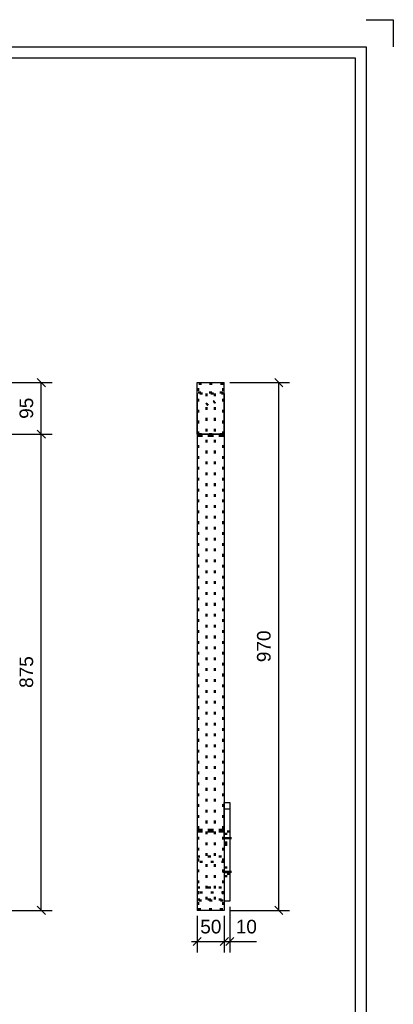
# Model space of a CAD drawing. Header units: millimetres. Extents: x -34 to 386, y -803 to -506.
# Tile 7 of 7: x 317 to 386, y -687 to -506. Entities that reach past the tile are written whole.
import ezdxf

# ---------------------------------------------------------------- set-up
doc = ezdxf.new("R2010")
doc.units = ezdxf.units.MM
doc.linetypes.add('DOT', pattern=[2, 0.5, -1.5])
doc.linetypes.add('STRICHPUNKT2', pattern=[18.5, 10, -4, 0.5, -4])
doc.layers.get('0').update_dxf_attribs({"linetype": 'CONTINUOUS'})
doc.layers.add('DIM49', color=4, linetype='CONTINUOUS')
doc.layers.add('TXT_DIM49', color=2, linetype='CONTINUOUS')
doc.layers.add('LE_ALL', color=7, linetype='CONTINUOUS', lineweight=50)
doc.styles.add('ARIAL', font='arial.ttf')

# ---------------------------------------------------------------- blocks, each defined once
blk = doc.blocks.new('DINA3_00002', base_point=(378.52, -796.13))
for p, q in [((380.52, -511.13), (380.52, -798.13)), ((-27.48, -513.13), (378.52, -513.13)), ((378.52, -513.13), (378.52, -796.13))]:
    blk.add_line(p, q)
for points in [[(380.52, -506.13), (385.52, -506.13), (385.52, -511.13)], [(-29.48, -798.13), (-29.48, -511.13), (380.52, -511.13)]]:
    blk.add_lwpolyline(points)
blk = doc.blocks.new('_ZBL0013_00001')
blk.add_blockref('DINA3_00002', (378.52, -796.13))
blk = doc.blocks.new('_D24', base_point=(319.38, -628.94))
at = {"layer": 'DIM49', "color": 1}
for p, q in [((300.49, -582.29), (322.88, -582.29)), ((321.63, -583.04), (320.13, -581.54)), ((320.88, -669.83), (320.88, -582.29)), ((320.13, -669.08), (321.63, -670.58)), ((229.6, -669.83), (322.88, -669.83))]:
    blk.add_line(p, q, dxfattribs=at)
at = {"layer": 'TXT_DIM49', "style": 'ARIAL'}
blk.add_text('875', height=2.5, rotation=90.0002, dxfattribs=at).set_placement((319.38, -628.94))
blk = doc.blocks.new('_D25', base_point=(319.38, -579.48))
at = {"layer": 'DIM49', "color": 1}
for p, q in [((288.82, -572.83), (322.88, -572.83)), ((321.63, -573.58), (320.13, -572.08)), ((320.88, -582.29), (320.88, -572.83)), ((300.49, -582.29), (322.88, -582.29)), ((320.13, -581.54), (321.63, -583.04))]:
    blk.add_line(p, q, dxfattribs=at)
at = {"layer": 'TXT_DIM49', "style": 'ARIAL'}
blk.add_text('95', height=2.5, rotation=90.0002, dxfattribs=at).set_placement((319.38, -579.48))
blk = doc.blocks.new('Koker 50x20x2 EN 10219-2_00172', base_point=(287.75, -573.03))
for name, p in [('_D25', (319.38, -579.48)), ('_D24', (319.38, -628.94))]:
    blk.add_blockref(name, p)
blk = doc.blocks.new('Koker 50x20x2 EN 10219-2_00171')
blk.add_blockref('Koker 50x20x2 EN 10219-2_00172', (287.75, -573.03))
blk = doc.blocks.new('Traphek_00170')
blk.add_blockref('Koker 50x20x2 EN 10219-2_00171', (0, 0))
blk = doc.blocks.new('00 begane grond_00169')
blk.add_blockref('Traphek_00170', (0, 0))
blk = doc.blocks.new('Duplex_00168')
blk.add_blockref('00 begane grond_00169', (0, 0))
blk = doc.blocks.new('Assen_00167')
blk.add_blockref('Duplex_00168', (0, 0))
blk = doc.blocks.new('_A3D0031_00166')
blk.add_blockref('Assen_00167', (0, 0))
blk = doc.blocks.new('_ANS0031_00165')
blk.add_blockref('_A3D0031_00166', (0, 0))
blk = doc.blocks.new('Koker 50x20x2 EN 10219-2_00240', base_point=(354.29, -573.03))
blk.add_line((349.49, -572.83), (354.49, -572.83))
at = {"layer": 'LE_ALL', "color": 3, "linetype": 'DOT'}
for p, q in [((354.29, -573.03), (349.69, -573.03)), ((354.49, -574.83), (349.49, -574.83)), ((349.69, -574.63), (354.29, -574.63))]:
    blk.add_line(p, q, dxfattribs=at)
blk = doc.blocks.new('Koker 50x20x2 EN 10219-2_00239')
blk.add_blockref('Koker 50x20x2 EN 10219-2_00240', (354.29, -573.03))
blk = doc.blocks.new('_D74', base_point=(362.99, -624.21))
at = {"layer": 'DIM49', "color": 1}
for p, q in [((355.49, -572.83), (366.49, -572.83)), ((365.24, -573.58), (363.74, -572.08)), ((364.49, -669.83), (364.49, -572.83)), ((363.74, -669.08), (365.24, -670.58)), ((355.49, -669.83), (366.49, -669.83))]:
    blk.add_line(p, q, dxfattribs=at)
at = {"layer": 'TXT_DIM49', "style": 'ARIAL'}
blk.add_text('970', height=2.5, rotation=90.0002, dxfattribs=at).set_placement((362.99, -624.21))
blk = doc.blocks.new('_D75', base_point=(350.07, -674.06))
at = {"layer": 'DIM49', "color": 1}
for p, q in [((349.49, -670.83), (349.49, -677.56)), ((354.49, -670.83), (354.49, -677.56)), ((350.24, -674.81), (348.74, -676.31)), ((353.74, -676.31), (355.24, -674.81)), ((349.49, -675.56), (354.49, -675.56))]:
    blk.add_line(p, q, dxfattribs=at)
at = {"layer": 'TXT_DIM49', "style": 'ARIAL'}
blk.add_text('50', height=2.5, dxfattribs=at).set_placement((350.07, -674.06))
blk = doc.blocks.new('_D76', base_point=(356.59, -674.06))
at = {"layer": 'DIM49', "color": 1}
for p, q in [((355.49, -669.16), (355.49, -677.56)), ((354.49, -670.83), (354.49, -677.56)), ((353.74, -676.31), (355.24, -674.81)), ((356.24, -674.81), (354.74, -676.31)), ((348.49, -675.56), (360.43, -675.56))]:
    blk.add_line(p, q, dxfattribs=at)
at = {"layer": 'TXT_DIM49', "style": 'ARIAL'}
blk.add_text('10', height=2.5, dxfattribs=at).set_placement((356.59, -674.06))
blk = doc.blocks.new('Koker 50x20x2 EN 10219-2_00242', base_point=(354.29, -668.03))
blk.add_line((354.49, -669.83), (349.49, -669.83))
at = {"layer": 'LE_ALL', "color": 3, "linetype": 'DOT'}
for p, q in [((349.49, -667.83), (354.49, -667.83)), ((354.29, -668.03), (349.69, -668.03)), ((349.69, -669.63), (354.29, -669.63))]:
    blk.add_line(p, q, dxfattribs=at)
for name, p in [('_D74', (362.99, -624.21)), ('_D76', (356.59, -674.06)), ('_D75', (350.07, -674.06))]:
    blk.add_blockref(name, p)
blk = doc.blocks.new('Koker 50x20x2 EN 10219-2_00241')
blk.add_blockref('Koker 50x20x2 EN 10219-2_00242', (354.29, -668.03))
blk = doc.blocks.new('Koker 50x20x2 EN 10219-2_00244', base_point=(349.69, -655.08))
at = {"layer": 'LE_ALL', "color": 3, "linetype": 'DOT'}
for p, q in [((354.49, -655.05), (349.49, -655.05)), ((349.69, -655.08), (354.29, -655.08)), ((349.49, -655.35), (354.49, -655.35)), ((354.29, -655.32), (349.69, -655.32))]:
    blk.add_line(p, q, dxfattribs=at)
blk = doc.blocks.new('Koker 50x20x2 EN 10219-2_00243')
blk.add_blockref('Koker 50x20x2 EN 10219-2_00244', (349.69, -655.08))
blk = doc.blocks.new('Koker 50x20x2 EN 10219-2_00246', base_point=(349.49, -667.83))
for p, q in [((349.49, -582.29), (349.49, -669.83)), ((354.49, -582.29), (349.49, -582.29)), ((354.49, -582.29), (354.49, -669.83)), ((354.49, -669.83), (349.49, -669.83))]:
    blk.add_line(p, q)
at = {"layer": 'LE_ALL', "color": 3, "linetype": 'DOT'}
for p, q in [((349.49, -582.58), (354.49, -582.58)), ((349.69, -582.32), (349.69, -669.63)), ((349.69, -582.32), (354.29, -582.32)), ((354.29, -582.55), (349.69, -582.55)), ((354.29, -582.32), (354.29, -669.63)), ((349.49, -667.83), (354.49, -667.83)), ((354.29, -668.03), (349.69, -668.03)), ((349.69, -669.63), (354.29, -669.63))]:
    blk.add_line(p, q, dxfattribs=at)
blk = doc.blocks.new('Koker 50x20x2 EN 10219-2_00245')
blk.add_blockref('Koker 50x20x2 EN 10219-2_00246', (349.49, -667.83))
blk = doc.blocks.new('Koker 50x20x2 EN 10219-2_00248', base_point=(354.49, -655.35))
at = {"layer": 'LE_ALL', "color": 3, "linetype": 'DOT'}
for p, q in [((349.49, -655.05), (354.49, -655.05)), ((354.29, -655.08), (349.69, -655.08)), ((354.49, -655.35), (349.49, -655.35)), ((349.69, -655.32), (354.29, -655.32))]:
    blk.add_line(p, q, dxfattribs=at)
blk = doc.blocks.new('Koker 50x20x2 EN 10219-2_00247')
blk.add_blockref('Koker 50x20x2 EN 10219-2_00248', (354.49, -655.35))
blk = doc.blocks.new('Koker 50x20x2 EN 10219-2_00250', base_point=(354.49, -574.83))
for p, q in [((349.49, -572.83), (354.49, -572.83)), ((349.49, -582.29), (349.49, -572.83)), ((354.49, -582.29), (354.49, -572.83)), ((349.49, -582.29), (354.49, -582.29))]:
    blk.add_line(p, q)
at = {"layer": 'LE_ALL', "color": 3, "linetype": 'DOT'}
for p, q in [((354.29, -573.03), (349.69, -573.03)), ((349.69, -582.32), (349.69, -573.03)), ((354.29, -582.32), (354.29, -573.03)), ((354.49, -574.83), (349.49, -574.83)), ((349.69, -574.63), (354.29, -574.63)), ((354.49, -582.58), (349.49, -582.58)), ((354.29, -582.32), (349.69, -582.32)), ((349.69, -582.55), (354.29, -582.55))]:
    blk.add_line(p, q, dxfattribs=at)
blk = doc.blocks.new('Koker 50x20x2 EN 10219-2_00249')
blk.add_blockref('Koker 50x20x2 EN 10219-2_00250', (354.49, -574.83))
blk = doc.blocks.new('Massieve as 15_00253', base_point=(351.24, -576.6))
at = {"layer": 'LE_ALL', "color": 3, "linetype": 'DOT'}
for p, q in [((351.24, -667.83), (351.24, -576.6)), ((352.74, -667.83), (352.74, -576.6))]:
    blk.add_line(p, q, dxfattribs=at)
for start_param, end_param in [(0, 3.141593), (3.141593, 6.283185)]:
    blk.add_ellipse((351.99, -576.6), major_axis=(0.75, 0), ratio=0.62932, start_param=start_param, end_param=end_param, dxfattribs=at)
blk = doc.blocks.new('Massieve as 15_00252')
blk.add_blockref('Massieve as 15_00253', (351.24, -576.6))
blk = doc.blocks.new('Massieve as 15_00255', base_point=(351.24, -574.83))
at = {"layer": 'LE_ALL', "color": 3, "linetype": 'DOT'}
for p, q in [((351.24, -574.83), (351.24, -576.6)), ((352.74, -574.83), (352.74, -576.6))]:
    blk.add_line(p, q, dxfattribs=at)
blk = doc.blocks.new('Massieve as 15_00254')
blk.add_blockref('Massieve as 15_00255', (351.24, -574.83))
blk = doc.blocks.new('Lamellen_00251')
for name in ['Massieve as 15_00254', 'Massieve as 15_00252']:
    blk.add_blockref(name, (0, 0))
blk = doc.blocks.new('_00260', base_point=(354.19, -662.76))
at = {"layer": 'LE_ALL', "color": 1, "linetype": 'STRICHPUNKT2'}
for p, q in [((354.19, -656.55), (355.79, -656.55)), ((354.19, -662.76), (355.79, -662.76))]:
    blk.add_line(p, q, dxfattribs=at)
blk = doc.blocks.new('_00259')
blk.add_blockref('_00260', (354.19, -662.76))
blk = doc.blocks.new('Plaatwerk D_ 10_00257')
blk.add_blockref('_00259', (0, 0))
blk = doc.blocks.new('Baluster_00256')
blk.add_blockref('Plaatwerk D_ 10_00257', (0, 0))
blk = doc.blocks.new('Plaatwerk D_ 10_00263', base_point=(354.49, -657.77))
blk.add_lwpolyline([(354.49, -651.15), (354.49, -650), (355.49, -650), (355.49, -651.15)])
at = {"layer": 'LE_ALL', "color": 3, "linetype": 'DOT'}
for p, q in [((355.49, -655.35), (354.49, -655.35)), ((354.49, -655.76), (355.49, -655.76)), ((354.49, -657.36), (355.49, -657.36)), ((354.49, -657.77), (355.49, -657.77)), ((355.49, -663.12), (354.49, -663.12))]:
    blk.add_line(p, q, dxfattribs=at)
blk = doc.blocks.new('_00265', base_point=(354.19, -656.56))
at = {"layer": 'LE_ALL', "color": 1, "linetype": 'STRICHPUNKT2'}
blk.add_line((354.19, -656.56), (355.79, -656.56), dxfattribs=at)
blk = doc.blocks.new('_00264')
blk.add_blockref('_00265', (354.19, -656.56))
blk = doc.blocks.new('Plaatwerk D_ 10_00262')
for name, p in [('Plaatwerk D_ 10_00263', (354.49, -657.77)), ('_00264', (0, 0))]:
    blk.add_blockref(name, p)
blk = doc.blocks.new('Plaatwerk D_ 15_00267', base_point=(349.49, -659.93))
at = {"layer": 'LE_ALL', "color": 3, "linetype": 'DOT'}
for p, q in [((349.49, -659.93), (354.49, -659.93)), ((354.49, -660.88), (349.49, -660.88))]:
    blk.add_line(p, q, dxfattribs=at)
blk = doc.blocks.new('Plaatwerk D_ 15_00266')
blk.add_blockref('Plaatwerk D_ 15_00267', (349.49, -659.93))
blk = doc.blocks.new('Plaatwerk D_ 15_00269', base_point=(349.49, -665.6))
at = {"layer": 'LE_ALL', "color": 3, "linetype": 'DOT'}
for p, q in [((349.49, -665.6), (354.49, -665.6)), ((354.49, -666.54), (349.49, -666.54))]:
    blk.add_line(p, q, dxfattribs=at)
blk = doc.blocks.new('Plaatwerk D_ 15_00268')
blk.add_blockref('Plaatwerk D_ 15_00269', (349.49, -665.6))
blk = doc.blocks.new('Baluster_00261')
for name in ['Plaatwerk D_ 10_00262', 'Plaatwerk D_ 15_00266', 'Plaatwerk D_ 15_00268']:
    blk.add_blockref(name, (0, 0))
blk = doc.blocks.new('Plaatwerk D_ 10_00272', base_point=(354.49, -662.81))
for p, q in [((354.49, -656.5), (354.49, -668.16)), ((355.49, -656.5), (355.49, -668.16)), ((355.49, -668.16), (354.49, -668.16))]:
    blk.add_line(p, q)
blk.add_lwpolyline([(355.49, -656.5), (354.49, -656.5), (354.49, -651.15), (355.49, -651.15)], close=True)
at = {"layer": 'LE_ALL', "color": 3, "linetype": 'DOT'}
for p, q in [((354.49, -655.75), (355.49, -655.75)), ((354.49, -657.35), (355.49, -657.35)), ((354.49, -661.96), (355.49, -661.96)), ((354.49, -662.81), (355.49, -662.81)), ((354.49, -663.56), (355.49, -663.56))]:
    blk.add_line(p, q, dxfattribs=at)
blk = doc.blocks.new('_00274', base_point=(354.19, -662.76))
at = {"layer": 'LE_ALL', "color": 1, "linetype": 'STRICHPUNKT2'}
for p, q in [((354.19, -656.55), (355.79, -656.55)), ((354.19, -662.76), (355.79, -662.76))]:
    blk.add_line(p, q, dxfattribs=at)
blk = doc.blocks.new('_00273')
blk.add_blockref('_00274', (354.19, -662.76))
blk = doc.blocks.new('Plaatwerk D_ 10_00271')
for name, p in [('Plaatwerk D_ 10_00272', (354.49, -662.81)), ('_00273', (0, 0))]:
    blk.add_blockref(name, p)
blk = doc.blocks.new('Plaatwerk D_ 15_00276', base_point=(349.49, -574.83))
for p, q in [((349.49, -574.83), (349.49, -667.83)), ((354.49, -574.83), (354.49, -667.83))]:
    blk.add_line(p, q)
blk = doc.blocks.new('Plaatwerk D_ 15_00275')
blk.add_blockref('Plaatwerk D_ 15_00276', (349.49, -574.83))
blk = doc.blocks.new('Baluster_00270')
for name in ['Plaatwerk D_ 15_00275', 'Plaatwerk D_ 10_00271']:
    blk.add_blockref(name, (0, 0))
blk = doc.blocks.new('Traphek_00238')
for name in ['Koker 50x20x2 EN 10219-2_00241', 'Koker 50x20x2 EN 10219-2_00239', 'Koker 50x20x2 EN 10219-2_00249', 'Baluster_00270', 'Lamellen_00251', 'Koker 50x20x2 EN 10219-2_00245', 'Baluster_00261', 'Koker 50x20x2 EN 10219-2_00243', 'Koker 50x20x2 EN 10219-2_00247', 'Baluster_00256']:
    blk.add_blockref(name, (0, 0))
blk = doc.blocks.new('00 begane grond_00237')
blk.add_blockref('Traphek_00238', (0, 0))
blk = doc.blocks.new('Duplex_00236')
blk.add_blockref('00 begane grond_00237', (0, 0))
blk = doc.blocks.new('Assen_00235')
blk.add_blockref('Duplex_00236', (0, 0))
blk = doc.blocks.new('_A3D0032_00234')
blk.add_blockref('Assen_00235', (0, 0))
blk = doc.blocks.new('_ANS0032_00233')
blk.add_blockref('_A3D0032_00234', (0, 0))

msp = doc.modelspace()

# ---------------------------------------------------------------- block references
for name in ['_ZBL0013_00001', '_ANS0031_00165', '_ANS0032_00233']:
    msp.add_blockref(name, (0, 0))

doc.saveas('drawing.dxf')
